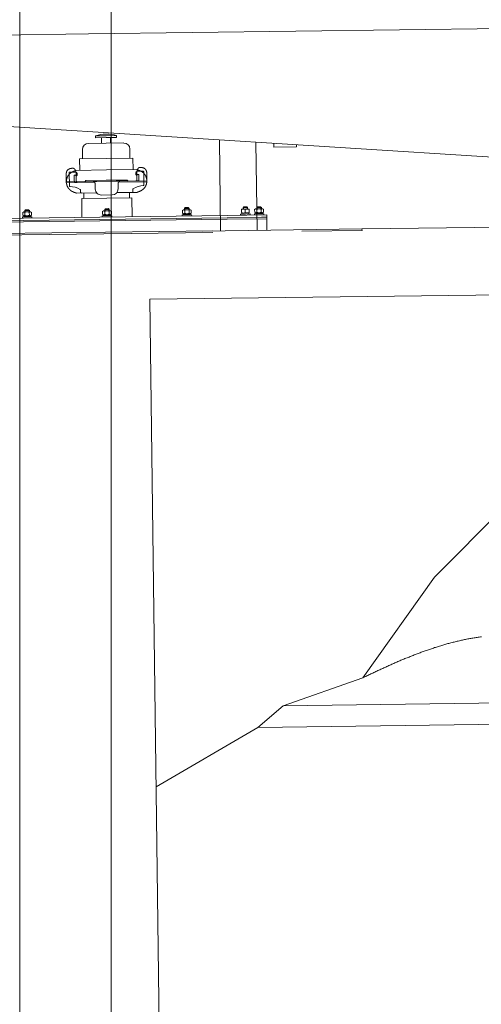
# Model space of a CAD drawing. Header units: metres. Extents: x -52 to 321, y -8 to 26.
# Tile 135 of 256: x 292.456 to 293.062, y 1.163 to 2.456. Entities that reach past the tile are written whole.
import ezdxf

# ---------------------------------------------------------------- set-up
doc = ezdxf.new("R2010")
doc.units = ezdxf.units.M
doc.header["$MEASUREMENT"] = 0
doc.layers.add('10 Stütze', color=7, linetype='Continuous')
doc.layers.add('94 Genehmigungsplanung Bemaßung', color=7, linetype='Continuous')
doc.styles.add('ERSTELLTER_STIL_2', font='arial.ttf')
doc.dimstyles.new('ERSTELLTER_STIL__3', dxfattribs={"dimtxt": 0.25, "dimasz": 0.19, "dimexe": 0.18, "dimexo": 0.1, "dimgap": 0, "dimtad": 1, "dimzin": 0, "dimdsep": 46, "dimtxsty": 'ERSTELLTER_STIL_2', "dimblk": 'ARROWHEAD_6', "dimblk1": 'ARROWHEAD_6', "dimblk2": 'ARROWHEAD_6', "dimcen": 0.09, "dimclrd": 7, "dimclre": 7, "dimclrt": 7, "dimazin": 0, "dimtfac": 1, "dimtdec": 4, "dimtmove": 0, "dimatfit": 3, "dimfxl": 1, "dimtolj": 1, "dimtzin": 0, "dimarcsym": 0})

# ---------------------------------------------------------------- blocks, each defined once
blk = doc.blocks.new('*D56', base_point=(33626.1154, -0.0027))
at = {"layer": '94 Genehmigungsplanung Bemaßung', "color": 7, "linetype": 'Continuous', "lineweight": 13}
for p, q in [((294.5046, 2.8619), (294.5046, 3.0119)), ((294.6046, 2.7619), (294.4046, 2.9619)), ((294.6921, 2.8619), (294.3171, 2.8619)), ((294.5046, -0.0381), (294.5046, 2.8619)), ((294.4046, 0.0619), (294.6046, -0.1381)), ((294.6921, -0.0381), (294.3171, -0.0381)), ((294.5046, -0.1881), (294.5046, -0.0381))]:
    blk.add_line(p, q, dxfattribs=at)
at = {"layer": '94 Genehmigungsplanung Bemaßung', "color": 7, "lineweight": 13, "insert": (294.4546, 1.0783), "char_height": 0.25, "attachment_point": 7, "rotation": 90, "style": 'ERSTELLTER_STIL_2'}
blk.add_mtext('\\A1;{\\pql;\\fArial|b0|i0|c0|p0;\\W1.000000;2,90}', dxfattribs=at)
blk = doc.blocks.new('ARROWHEAD_6')
at = {"color": 0, "linetype": 'Continuous', "lineweight": 0}
for p, q in [((-0.5, -0.5), (0.5, 0.5)), ((0, 0), (-1, 0))]:
    blk.add_line(p, q, dxfattribs=at)
blk = doc.blocks.new('*D57', base_point=(33626.1154, -0.0027))
at = {"layer": '94 Genehmigungsplanung Bemaßung', "color": 7, "linetype": 'Continuous', "lineweight": 13}
for p, q in [((296.5131, 3.0852), (296.5131, 3.2352)), ((296.6131, 2.9852), (296.4131, 3.1852)), ((296.7006, 3.0852), (296.3256, 3.0852)), ((296.5131, -0.0381), (296.5131, 3.0852)), ((296.4131, 0.0619), (296.6131, -0.1381)), ((296.7006, -0.0381), (296.3256, -0.0381)), ((296.5131, -0.1881), (296.5131, -0.0381))]:
    blk.add_line(p, q, dxfattribs=at)
at = {"layer": '94 Genehmigungsplanung Bemaßung', "color": 7, "lineweight": 13, "insert": (296.523, 1.127), "char_height": 0.25, "attachment_point": 7, "rotation": 90, "style": 'ERSTELLTER_STIL_2'}
blk.add_mtext('\\A1;{\\pql;\\fArial|b0|i0|c0|p0;\\W1.000000;3,12\\fArial|b0|i0|c0|p0;\\W1.000000;\\A1{\\H.66x;\\S5^  ;}}', dxfattribs=at)

msp = doc.modelspace()

# ---------------------------------------------------------------- linework, layer by layer
at = {"color": 7, "linetype": 'Continuous', "lineweight": 13}
for p, q in [((292.5464, 2.4373), (293.4989, 2.4495)), ((292.3679, 2.435), (292.5464, 2.4373)), ((293.5044, 2.2485), (292.3448, 2.3218)), ((292.5555, 2.3034), (292.5694, 2.3036)), ((292.5555, 2.3034), (292.5555, 2.301)), ((292.5833, 2.3038), (292.5694, 2.3036)), ((292.5833, 2.3038), (292.5834, 2.3014)), ((292.5927, 2.2941), (292.5464, 2.2935)), ((292.5555, 2.301), (292.5694, 2.3012)), ((292.5635, 2.3011), (292.5635, 2.2937)), ((292.5834, 2.3014), (292.5694, 2.3012)), ((292.5754, 2.3013), (292.5755, 2.2939)), ((292.7183, 2.2982), (292.7198, 2.1788)), ((292.7663, 2.2954), (292.7678, 2.1794)), ((292.7898, 2.2887), (292.7897, 2.2937)), ((292.8197, 2.2891), (292.7898, 2.2887)), ((292.8197, 2.2918), (292.8197, 2.2891)), ((292.5385, 2.2854), (292.5386, 2.2734)), ((292.6008, 2.2862), (292.6009, 2.2742)), ((292.6047, 2.2743), (292.5348, 2.2734)), ((292.5348, 2.2734), (292.535, 2.2582)), ((292.6049, 2.2591), (292.6047, 2.2743)), ((292.5213, 2.2379), (292.5211, 2.2548)), ((292.5221, 2.2559), (292.5296, 2.256)), ((292.5276, 2.2518), (292.5277, 2.2442)), ((292.5297, 2.2518), (292.5276, 2.2518)), ((292.5294, 2.2579), (292.5302, 2.2547)), ((292.5297, 2.251), (292.5297, 2.2518)), ((292.5306, 2.251), (292.5297, 2.251)), ((292.57, 2.2587), (292.5302, 2.2582)), ((292.5304, 2.2442), (292.5302, 2.2547)), ((292.5316, 2.254), (292.5316, 2.252)), ((292.57, 2.2587), (292.6098, 2.2592)), ((292.6085, 2.255), (292.6085, 2.253)), ((292.6095, 2.252), (292.6105, 2.252)), ((292.6106, 2.2589), (292.6098, 2.2557)), ((292.61, 2.2453), (292.6098, 2.2557)), ((292.6104, 2.2528), (292.6125, 2.2528)), ((292.6105, 2.252), (292.6104, 2.2528)), ((292.618, 2.2571), (292.6105, 2.257)), ((292.6125, 2.2528), (292.6126, 2.2453)), ((292.6192, 2.2392), (292.619, 2.2561)), ((292.6231, 2.2444), (292.5173, 2.2431)), ((292.5173, 2.2417), (292.5173, 2.2431)), ((292.5173, 2.2417), (292.5542, 2.2422)), ((292.5287, 2.2432), (292.5304, 2.2432)), ((292.5314, 2.2432), (292.6086, 2.2442)), ((292.5314, 2.2432), (292.5317, 2.2432)), ((292.543, 2.2447), (292.542, 2.2434)), ((292.543, 2.2447), (292.5705, 2.2451)), ((292.5552, 2.2412), (292.5553, 2.2336)), ((292.5973, 2.2454), (292.5698, 2.2451)), ((292.5852, 2.2416), (292.5853, 2.234)), ((292.6231, 2.2431), (292.5862, 2.2426)), ((292.5973, 2.2454), (292.5983, 2.2441)), ((292.609, 2.2442), (292.6086, 2.2442)), ((292.6116, 2.2443), (292.61, 2.2443)), ((292.5571, 2.2286), (292.5306, 2.2283)), ((292.536, 2.2294), (292.536, 2.2323)), ((292.5404, 2.2284), (292.5405, 2.2214)), ((292.5774, 2.2259), (292.5634, 2.2257)), ((292.5836, 2.229), (292.6102, 2.2293)), ((292.6004, 2.2222), (292.6003, 2.2292)), ((292.6047, 2.2302), (292.6046, 2.2332)), ((292.5375, 2.2214), (292.6034, 2.2222)), ((292.5375, 2.2214), (292.5378, 2.1964)), ((292.6004, 2.2222), (292.5405, 2.2214)), ((292.6034, 2.2222), (292.6037, 2.1973)), ((292.3611, 2.1942), (292.7286, 2.1989)), ((292.4601, 2.2029), (292.4613, 2.2036)), ((292.4601, 2.2029), (292.4613, 2.2036)), ((292.4601, 2.1992), (292.4601, 2.2029)), ((292.4601, 2.1992), (292.4601, 2.2029)), ((292.4614, 2.1985), (292.4601, 2.1992)), ((292.4614, 2.1985), (292.4601, 2.1992)), ((292.4613, 2.2036), (292.4658, 2.2037)), ((292.4613, 2.2036), (292.4658, 2.2037)), ((292.4659, 2.1985), (292.4614, 2.1985)), ((292.4615, 2.1971), (292.4615, 2.1985)), ((292.4638, 2.2065), (292.4628, 2.2055)), ((292.4688, 2.2055), (292.4628, 2.2055)), ((292.4628, 2.2055), (292.4628, 2.2037)), ((292.4629, 2.1992), (292.4629, 2.2029)), ((292.4634, 2.2037), (292.4633, 2.206)), ((292.4678, 2.2065), (292.4638, 2.2065)), ((292.4703, 2.2038), (292.4658, 2.2037)), ((292.4703, 2.2038), (292.4658, 2.2037)), ((292.4659, 2.1985), (292.4704, 2.1986)), ((292.4688, 2.2055), (292.4678, 2.2065)), ((292.4683, 2.2037), (292.4683, 2.2061)), ((292.4688, 2.1993), (292.4687, 2.203)), ((292.4688, 2.1993), (292.4687, 2.203)), ((292.4688, 2.2037), (292.4688, 2.2055)), ((292.4716, 2.203), (292.4703, 2.2038)), ((292.4716, 2.203), (292.4703, 2.2038)), ((292.4704, 2.1972), (292.4703, 2.1986)), ((292.4704, 2.1986), (292.4717, 2.1993)), ((292.4717, 2.1993), (292.4716, 2.203)), ((292.4717, 2.1993), (292.4716, 2.203)), ((292.5645, 2.1984), (292.5708, 2.1985)), ((292.5645, 2.1968), (292.5645, 2.1984)), ((292.5649, 2.2042), (292.5662, 2.205)), ((292.565, 2.2005), (292.5649, 2.2042)), ((292.5663, 2.1998), (292.565, 2.2005)), ((292.5662, 2.205), (292.5707, 2.2051)), ((292.5663, 2.1998), (292.5707, 2.1999)), ((292.5707, 2.1999), (292.5663, 2.1998)), ((292.5663, 2.1984), (292.5663, 2.1998)), ((292.5708, 2.1985), (292.5663, 2.1984)), ((292.5686, 2.2078), (292.5677, 2.2068)), ((292.5736, 2.2069), (292.5677, 2.2068)), ((292.5677, 2.2068), (292.5677, 2.205)), ((292.5679, 2.2006), (292.5678, 2.2043)), ((292.5682, 2.205), (292.5682, 2.2074)), ((292.5726, 2.2079), (292.5686, 2.2078)), ((292.5705, 2.1999), (292.57, 2.1985)), ((292.5752, 2.2051), (292.5707, 2.2051)), ((292.5752, 2.1999), (292.5707, 2.1999)), ((292.5707, 2.1999), (292.5752, 2.1999)), ((292.577, 2.1985), (292.5708, 2.1985)), ((292.5708, 2.1985), (292.5752, 2.1985)), ((292.571, 2.1985), (292.5715, 2.1999)), ((292.5736, 2.2069), (292.5726, 2.2079)), ((292.5731, 2.2051), (292.5731, 2.2074)), ((292.5737, 2.2051), (292.5736, 2.2069)), ((292.5736, 2.2006), (292.5736, 2.2044)), ((292.5765, 2.2044), (292.5752, 2.2051)), ((292.5752, 2.1999), (292.5765, 2.2007)), ((292.5752, 2.1985), (292.5752, 2.1999)), ((292.5765, 2.2007), (292.5765, 2.2044)), ((292.577, 2.1969), (292.577, 2.1985)), ((292.6694, 2.1997), (292.6756, 2.1998)), ((292.6694, 2.1981), (292.6694, 2.1997)), ((292.6698, 2.2056), (292.671, 2.2063)), ((292.6698, 2.2056), (292.671, 2.2063)), ((292.6698, 2.2019), (292.6698, 2.2056)), ((292.6698, 2.2019), (292.6698, 2.2056)), ((292.6711, 2.2011), (292.6698, 2.2019)), ((292.671, 2.2063), (292.6755, 2.2064)), ((292.671, 2.2063), (292.6755, 2.2064)), ((292.6712, 2.1998), (292.6711, 2.2011)), ((292.6756, 2.2012), (292.6711, 2.2011)), ((292.6725, 2.2082), (292.6735, 2.2092)), ((292.6725, 2.2064), (292.6725, 2.2082)), ((292.6725, 2.2082), (292.6785, 2.2082)), ((292.6727, 2.2019), (292.6727, 2.2056)), ((292.6727, 2.2019), (292.6727, 2.2056)), ((292.6731, 2.2064), (292.673, 2.2087)), ((292.6735, 2.2092), (292.6775, 2.2092)), ((292.68, 2.2065), (292.6755, 2.2064)), ((292.68, 2.2065), (292.6755, 2.2064)), ((292.6756, 2.2012), (292.6801, 2.2013)), ((292.6818, 2.1999), (292.6756, 2.1998)), ((292.6756, 2.1998), (292.6801, 2.1999)), ((292.6775, 2.2092), (292.6785, 2.2082)), ((292.678, 2.2064), (292.678, 2.2088)), ((292.6785, 2.2082), (292.6785, 2.2064)), ((292.6785, 2.202), (292.6785, 2.2057)), ((292.6813, 2.2057), (292.68, 2.2065)), ((292.6813, 2.2057), (292.68, 2.2065)), ((292.6801, 2.1999), (292.68, 2.2013)), ((292.6801, 2.2013), (292.6813, 2.202)), ((292.6801, 2.2013), (292.6813, 2.202)), ((292.6813, 2.202), (292.6813, 2.2057)), ((292.6813, 2.202), (292.6813, 2.2057)), ((292.6819, 2.1983), (292.6818, 2.1999)), ((292.7286, 2.1989), (292.7805, 2.1996)), ((292.7461, 2.2007), (292.7524, 2.2008)), ((292.7461, 2.1991), (292.7461, 2.2007)), ((292.7473, 2.2068), (292.7478, 2.2073)), ((292.7473, 2.2027), (292.7473, 2.2068)), ((292.7479, 2.2021), (292.7473, 2.2027)), ((292.7478, 2.2073), (292.7523, 2.2074)), ((292.7523, 2.2022), (292.7479, 2.2021)), ((292.7523, 2.2022), (292.7479, 2.2021)), ((292.7479, 2.2007), (292.7479, 2.2021)), ((292.7493, 2.2091), (292.7502, 2.2102)), ((292.7493, 2.2091), (292.7552, 2.2092)), ((292.7493, 2.2073), (292.7493, 2.2091)), ((292.7498, 2.2074), (292.7498, 2.2097)), ((292.7502, 2.2102), (292.7542, 2.2102)), ((292.7568, 2.2074), (292.7523, 2.2074)), ((292.7523, 2.2027), (292.7523, 2.2068)), ((292.7523, 2.2022), (292.7568, 2.2022)), ((292.7523, 2.2022), (292.7568, 2.2022)), ((292.7524, 2.2008), (292.7568, 2.2009)), ((292.7586, 2.2009), (292.7524, 2.2008)), ((292.7542, 2.2102), (292.7552, 2.2092)), ((292.7547, 2.2074), (292.7547, 2.2098)), ((292.7552, 2.2092), (292.7553, 2.2074)), ((292.7573, 2.2069), (292.7568, 2.2074)), ((292.7568, 2.2022), (292.7573, 2.2028)), ((292.7568, 2.2009), (292.7568, 2.2022)), ((292.7573, 2.2028), (292.7573, 2.2069)), ((292.7586, 2.1993), (292.7586, 2.2009)), ((292.7642, 2.2009), (292.7705, 2.201)), ((292.7642, 2.1993), (292.7642, 2.2009)), ((292.7646, 2.2068), (292.7659, 2.2076)), ((292.7647, 2.2031), (292.7646, 2.2068)), ((292.766, 2.2024), (292.7647, 2.2031)), ((292.7659, 2.2076), (292.7704, 2.2076)), ((292.766, 2.201), (292.766, 2.2024)), ((292.766, 2.2024), (292.7705, 2.2024)), ((292.7705, 2.2024), (292.766, 2.2024)), ((292.7705, 2.201), (292.766, 2.201)), ((292.7674, 2.2094), (292.7684, 2.2104)), ((292.7674, 2.2094), (292.7734, 2.2095)), ((292.7674, 2.2076), (292.7674, 2.2094)), ((292.7676, 2.2031), (292.7675, 2.2068)), ((292.7679, 2.2076), (292.7679, 2.2099)), ((292.7684, 2.2104), (292.7723, 2.2104)), ((292.7702, 2.201), (292.7697, 2.2024)), ((292.7749, 2.2077), (292.7704, 2.2076)), ((292.7749, 2.2025), (292.7705, 2.2024)), ((292.7705, 2.2024), (292.7749, 2.2025)), ((292.7767, 2.2011), (292.7705, 2.201)), ((292.7705, 2.201), (292.7749, 2.2011)), ((292.7707, 2.2024), (292.7712, 2.201)), ((292.7723, 2.2104), (292.7734, 2.2095)), ((292.7728, 2.2076), (292.7728, 2.21)), ((292.7733, 2.2032), (292.7733, 2.2069)), ((292.7734, 2.2095), (292.7734, 2.2077)), ((292.7762, 2.207), (292.7749, 2.2077)), ((292.7749, 2.2025), (292.7762, 2.2032)), ((292.7749, 2.2011), (292.7749, 2.2025)), ((292.7762, 2.2032), (292.7762, 2.207)), ((292.7767, 2.1995), (292.7767, 2.2011)), ((292.7805, 2.1996), (292.7807, 2.1796)), ((292.3611, 2.1912), (292.7286, 2.1959)), ((292.7286, 2.1939), (292.3612, 2.1892)), ((292.4597, 2.197), (292.4659, 2.1971)), ((292.4597, 2.1954), (292.4597, 2.197)), ((292.4659, 2.1971), (292.4615, 2.1971)), ((292.4722, 2.1972), (292.4659, 2.1971)), ((292.4722, 2.1956), (292.4722, 2.1972)), ((292.7286, 2.1959), (292.7735, 2.1965)), ((292.7286, 2.1939), (292.7805, 2.1946)), ((292.7735, 2.1965), (292.7805, 2.1966)), ((293.5925, 2.19), (292.9055, 2.1812)), ((292.2815, 2.1732), (292.7098, 2.1787)), ((292.2815, 2.1732), (292.7098, 2.1787)), ((292.6959, 2.1785), (292.9055, 2.1812)), ((292.6959, 2.1785), (292.9055, 2.1812)), ((292.6959, 2.1785), (292.9055, 2.1812)), ((292.8267, 2.1782), (292.9056, 2.1792)), ((292.9056, 2.1792), (292.9055, 2.1812)), ((292.6271, 2.0889), (293.5667, 2.1009)), ((293.0007, 1.7241), (293.3738, 2.0985)), ((292.6271, 2.0889), (292.6442, 0.7567)), ((293.0007, 1.7241), (292.9067, 1.5918)), ((292.9067, 1.5918), (292.8021, 1.5551)), ((292.8021, 1.5551), (293.5736, 1.565)), ((292.8021, 1.5551), (292.7687, 1.5267)), ((292.7687, 1.5267), (292.6353, 1.4486)), ((292.7687, 1.5267), (293.574, 1.5371))]:
    msp.add_line(p, q, dxfattribs=at)
at = {"color": 7, "linetype": 'Continuous', "lineweight": 13, "flags": 128}
for points in [[(292.5294, 2.2579), (292.5293, 2.258), (292.5293, 2.2581), (292.5292, 2.2582), (292.5292, 2.2583), (292.5292, 2.2583), (292.5291, 2.2584), (292.5291, 2.2585), (292.529, 2.2586), (292.529, 2.2587), (292.529, 2.2588), (292.5289, 2.2589), (292.5289, 2.259), (292.5288, 2.2591), (292.5288, 2.2591), (292.5287, 2.2592), (292.5287, 2.2593), (292.5286, 2.2594), (292.5286, 2.2595), (292.5285, 2.2595), (292.5285, 2.2596), (292.5284, 2.2597), (292.5284, 2.2598), (292.5283, 2.2598), (292.5282, 2.2599), (292.5282, 2.26), (292.5281, 2.26), (292.5281, 2.2601), (292.528, 2.2602), (292.5279, 2.2602), (292.5279, 2.2603), (292.5278, 2.2603), (292.5277, 2.2604), (292.5277, 2.2604), (292.5276, 2.2605), (292.5275, 2.2605), (292.5275, 2.2606), (292.5274, 2.2606), (292.5273, 2.2606), (292.5272, 2.2607), (292.5271, 2.2607), (292.5271, 2.2608), (292.527, 2.2608), (292.5269, 2.2608), (292.5268, 2.2608), (292.5267, 2.2609), (292.5266, 2.2609), (292.5266, 2.2609), (292.5265, 2.2609), (292.5264, 2.2609), (292.5263, 2.261), (292.5262, 2.261), (292.5261, 2.261), (292.526, 2.261), (292.5259, 2.261), (292.5258, 2.261), (292.5257, 2.261), (292.5256, 2.261), (292.5255, 2.261), (292.5254, 2.261), (292.5253, 2.261), (292.5252, 2.261), (292.5251, 2.261), (292.525, 2.261), (292.5249, 2.261), (292.5248, 2.261), (292.5247, 2.261), (292.5246, 2.2609), (292.5245, 2.2609), (292.5244, 2.2609), (292.5243, 2.2609), (292.5242, 2.2609), (292.5241, 2.2609), (292.5239, 2.2608), (292.5238, 2.2608), (292.5237, 2.2608), (292.5236, 2.2608), (292.5235, 2.2608), (292.5234, 2.2607), (292.5233, 2.2607), (292.5232, 2.2607), (292.5231, 2.2607), (292.523, 2.2606), (292.5229, 2.2606), (292.5228, 2.2606), (292.5227, 2.2606), (292.5226, 2.2605), (292.5225, 2.2605), (292.5224, 2.2605), (292.5223, 2.2604), (292.5222, 2.2604), (292.5221, 2.2604), (292.522, 2.2603), (292.5219, 2.2603), (292.5218, 2.2603), (292.5217, 2.2602), (292.5216, 2.2602), (292.5215, 2.2602), (292.5214, 2.2601), (292.5213, 2.2601), (292.5212, 2.26), (292.5211, 2.26), (292.521, 2.26), (292.5209, 2.2599), (292.5208, 2.2599), (292.5207, 2.2598), (292.5207, 2.2598), (292.5206, 2.2598), (292.5205, 2.2597), (292.5204, 2.2597), (292.5203, 2.2596), (292.5202, 2.2596), (292.5201, 2.2595), (292.5201, 2.2595), (292.52, 2.2594), (292.5199, 2.2594), (292.5198, 2.2593), (292.5197, 2.2592), (292.5197, 2.2592), (292.5196, 2.2591), (292.5195, 2.2591), (292.5194, 2.259), (292.5194, 2.2589), (292.5193, 2.2589), (292.5192, 2.2588), (292.5191, 2.2588), (292.5191, 2.2587), (292.519, 2.2586), (292.5189, 2.2586), (292.5189, 2.2585), (292.5188, 2.2584), (292.5188, 2.2583), (292.5187, 2.2583), (292.5186, 2.2582), (292.5186, 2.2581), (292.5185, 2.258), (292.5185, 2.258), (292.5184, 2.2579), (292.5184, 2.2578), (292.5183, 2.2577), (292.5183, 2.2576), (292.5182, 2.2576), (292.5182, 2.2575), (292.5181, 2.2574), (292.5181, 2.2573), (292.518, 2.2572), (292.518, 2.2571), (292.518, 2.257), (292.5179, 2.2569), (292.5179, 2.2569), (292.5178, 2.2568), (292.5178, 2.2567), (292.5178, 2.2566), (292.5177, 2.2565), (292.5177, 2.2564), (292.5177, 2.2563), (292.5177, 2.2562), (292.5176, 2.2561), (292.5176, 2.256), (292.5176, 2.2559), (292.5175, 2.2558), (292.5175, 2.2557), (292.5175, 2.2556), (292.5175, 2.2555), (292.5175, 2.2554), (292.5174, 2.2553), (292.5174, 2.2552), (292.5174, 2.2551), (292.5174, 2.255), (292.5174, 2.2549), (292.5173, 2.2548), (292.5173, 2.2547), (292.5173, 2.2546), (292.5173, 2.2545), (292.5173, 2.2544), (292.5173, 2.2543), (292.5172, 2.2542), (292.5172, 2.2541), (292.5172, 2.254), (292.5172, 2.2539), (292.5172, 2.2538), (292.5172, 2.2537), (292.5172, 2.2536), (292.5172, 2.2535), (292.5172, 2.2534), (292.5172, 2.2533), (292.5172, 2.2532), (292.5172, 2.2531), (292.5171, 2.253), (292.5171, 2.2529), (292.5171, 2.2528), (292.5171, 2.2527), (292.5171, 2.2526), (292.5171, 2.2525), (292.5171, 2.2524), (292.5171, 2.2523), (292.5171, 2.2522), (292.5171, 2.2521), (292.5171, 2.252), (292.5171, 2.2519), (292.5171, 2.2518), (292.5171, 2.2517), (292.5171, 2.2516), (292.5171, 2.2515), (292.5171, 2.2514), (292.5171, 2.2513), (292.5171, 2.2512), (292.5171, 2.2511), (292.5171, 2.251), (292.5171, 2.2509), (292.5171, 2.2508), (292.5171, 2.2507), (292.5171, 2.2506), (292.5171, 2.2505), (292.5171, 2.2504), (292.5171, 2.2503), (292.5171, 2.2502), (292.5171, 2.2501), (292.5171, 2.25), (292.5171, 2.2499), (292.5171, 2.2498), (292.5172, 2.2497), (292.5172, 2.2496), (292.5172, 2.2495), (292.5172, 2.2494), (292.5172, 2.2493), (292.5172, 2.2492), (292.5172, 2.2491), (292.5172, 2.249), (292.5172, 2.2489), (292.5172, 2.2488), (292.5172, 2.2487), (292.5172, 2.2487), (292.5172, 2.2486), (292.5172, 2.2485), (292.5172, 2.2484), (292.5172, 2.2483), (292.5172, 2.2482), (292.5172, 2.2481), (292.5172, 2.248), (292.5172, 2.2479), (292.5172, 2.2478), (292.5172, 2.2477), (292.5172, 2.2476), (292.5172, 2.2475), (292.5172, 2.2474), (292.5172, 2.2473), (292.5172, 2.2472), (292.5172, 2.2471), (292.5172, 2.247), (292.5172, 2.2469), (292.5172, 2.2468), (292.5172, 2.2467), (292.5172, 2.2466), (292.5172, 2.2465), (292.5172, 2.2464), (292.5172, 2.2463), (292.5172, 2.2462), (292.5172, 2.2461), (292.5172, 2.246), (292.5172, 2.2459), (292.5172, 2.2458), (292.5172, 2.2457), (292.5172, 2.2456), (292.5172, 2.2455), (292.5172, 2.2454), (292.5173, 2.2453), (292.5173, 2.2452), (292.5173, 2.2451), (292.5173, 2.245), (292.5173, 2.2449), (292.5173, 2.2448), (292.5173, 2.2447), (292.5173, 2.2446), (292.5173, 2.2445), (292.5173, 2.2444), (292.5173, 2.2443), (292.5173, 2.2442), (292.5173, 2.2441), (292.5173, 2.244), (292.5173, 2.2439), (292.5173, 2.2438), (292.5173, 2.2437), (292.5173, 2.2436), (292.5173, 2.2435), (292.5173, 2.2434), (292.5173, 2.2433), (292.5173, 2.2432), (292.5174, 2.2431)], [(292.5174, 2.2431), (292.5174, 2.2432), (292.5174, 2.2433), (292.5174, 2.2434), (292.5174, 2.2435), (292.5174, 2.2436), (292.5174, 2.2437), (292.5174, 2.2438), (292.5174, 2.244), (292.5174, 2.2441), (292.5174, 2.2442), (292.5174, 2.2443), (292.5174, 2.2444), (292.5175, 2.2445), (292.5175, 2.2446), (292.5175, 2.2447), (292.5175, 2.2449), (292.5175, 2.245), (292.5175, 2.2451), (292.5175, 2.2452), (292.5175, 2.2453), (292.5176, 2.2454), (292.5176, 2.2455), (292.5176, 2.2456), (292.5176, 2.2457), (292.5176, 2.2458), (292.5176, 2.246), (292.5177, 2.2461), (292.5177, 2.2462), (292.5177, 2.2463), (292.5177, 2.2464), (292.5177, 2.2465), (292.5178, 2.2466), (292.5178, 2.2467), (292.5178, 2.2468), (292.5178, 2.2469), (292.5179, 2.247), (292.5179, 2.2471), (292.5179, 2.2473), (292.5179, 2.2474), (292.518, 2.2475), (292.518, 2.2476), (292.518, 2.2477), (292.5181, 2.2478), (292.5181, 2.2479), (292.5181, 2.248), (292.5182, 2.2481), (292.5182, 2.2482), (292.5182, 2.2483), (292.5183, 2.2484), (292.5183, 2.2485), (292.5183, 2.2486), (292.5184, 2.2487), (292.5184, 2.2488), (292.5185, 2.2489), (292.5185, 2.249), (292.5186, 2.2491), (292.5186, 2.2492), (292.5186, 2.2493), (292.5187, 2.2494), (292.5187, 2.2495), (292.5188, 2.2496), (292.5188, 2.2497), (292.5189, 2.2498), (292.5189, 2.2499), (292.519, 2.25), (292.519, 2.2501), (292.5191, 2.2502), (292.5191, 2.2503), (292.5192, 2.2504), (292.5193, 2.2505), (292.5193, 2.2506), (292.5194, 2.2507), (292.5194, 2.2508), (292.5195, 2.2509), (292.5195, 2.251), (292.5196, 2.2511), (292.5197, 2.2512), (292.5197, 2.2513), (292.5198, 2.2514), (292.5199, 2.2515), (292.5199, 2.2516), (292.52, 2.2517), (292.5201, 2.2518), (292.5201, 2.2519), (292.5202, 2.2519), (292.5203, 2.252), (292.5203, 2.2521), (292.5204, 2.2522), (292.5205, 2.2523), (292.5205, 2.2524), (292.5206, 2.2525), (292.5207, 2.2526), (292.5208, 2.2526), (292.5208, 2.2527), (292.5209, 2.2528), (292.521, 2.2529), (292.5211, 2.253), (292.5211, 2.2531), (292.5212, 2.2531), (292.5213, 2.2532), (292.5214, 2.2533), (292.5214, 2.2534), (292.5215, 2.2535), (292.5216, 2.2536), (292.5217, 2.2536), (292.5218, 2.2537), (292.5219, 2.2538), (292.5219, 2.2539), (292.522, 2.2539), (292.5221, 2.254), (292.5222, 2.2541), (292.5223, 2.2542), (292.5224, 2.2542), (292.5224, 2.2543), (292.5225, 2.2544), (292.5226, 2.2544), (292.5227, 2.2545), (292.5228, 2.2546), (292.5229, 2.2547), (292.523, 2.2547), (292.5231, 2.2548), (292.5232, 2.2549), (292.5232, 2.2549), (292.5233, 2.255), (292.5234, 2.255), (292.5235, 2.2551), (292.5236, 2.2552), (292.5237, 2.2552), (292.5238, 2.2553), (292.5239, 2.2554), (292.524, 2.2554), (292.5241, 2.2555), (292.5242, 2.2555), (292.5243, 2.2556), (292.5244, 2.2556), (292.5245, 2.2557), (292.5246, 2.2558), (292.5246, 2.2558), (292.5247, 2.2559), (292.5248, 2.2559), (292.5249, 2.256), (292.525, 2.256), (292.5251, 2.2561), (292.5252, 2.2561), (292.5253, 2.2562), (292.5254, 2.2562), (292.5255, 2.2563), (292.5256, 2.2563), (292.5257, 2.2564), (292.5258, 2.2564), (292.5259, 2.2565), (292.526, 2.2565), (292.5261, 2.2566), (292.5262, 2.2566), (292.5263, 2.2567), (292.5264, 2.2567), (292.5265, 2.2567), (292.5266, 2.2568), (292.5267, 2.2568), (292.5268, 2.2569), (292.5269, 2.2569), (292.527, 2.257), (292.5272, 2.257), (292.5273, 2.2571), (292.5274, 2.2571), (292.5275, 2.2571), (292.5276, 2.2572), (292.5277, 2.2572), (292.5278, 2.2573), (292.5279, 2.2573), (292.528, 2.2573), (292.5281, 2.2574), (292.5282, 2.2574), (292.5283, 2.2575), (292.5284, 2.2575), (292.5285, 2.2575), (292.5286, 2.2576), (292.5287, 2.2576), (292.5288, 2.2577), (292.5289, 2.2577), (292.529, 2.2577), (292.5291, 2.2578), (292.5292, 2.2578), (292.5293, 2.2579), (292.5295, 2.2579), (292.5296, 2.2579), (292.5297, 2.258), (292.5298, 2.258), (292.5299, 2.258), (292.53, 2.2581), (292.5301, 2.2581), (292.5302, 2.2582)], [(292.623, 2.2444), (292.623, 2.2445), (292.623, 2.2446), (292.623, 2.2448), (292.623, 2.2449), (292.623, 2.245), (292.623, 2.2451), (292.6229, 2.2452), (292.6229, 2.2453), (292.6229, 2.2454), (292.6229, 2.2455), (292.6229, 2.2457), (292.6229, 2.2458), (292.6229, 2.2459), (292.6229, 2.246), (292.6228, 2.2461), (292.6228, 2.2462), (292.6228, 2.2463), (292.6228, 2.2464), (292.6228, 2.2465), (292.6228, 2.2466), (292.6227, 2.2468), (292.6227, 2.2469), (292.6227, 2.247), (292.6227, 2.2471), (292.6227, 2.2472), (292.6226, 2.2473), (292.6226, 2.2474), (292.6226, 2.2475), (292.6226, 2.2476), (292.6226, 2.2477), (292.6225, 2.2478), (292.6225, 2.248), (292.6225, 2.2481), (292.6224, 2.2482), (292.6224, 2.2483), (292.6224, 2.2484), (292.6224, 2.2485), (292.6223, 2.2486), (292.6223, 2.2487), (292.6223, 2.2488), (292.6222, 2.2489), (292.6222, 2.249), (292.6222, 2.2491), (292.6221, 2.2492), (292.6221, 2.2493), (292.6221, 2.2494), (292.622, 2.2495), (292.622, 2.2496), (292.622, 2.2497), (292.6219, 2.2499), (292.6219, 2.25), (292.6218, 2.2501), (292.6218, 2.2502), (292.6217, 2.2503), (292.6217, 2.2504), (292.6217, 2.2505), (292.6216, 2.2506), (292.6216, 2.2507), (292.6215, 2.2508), (292.6215, 2.2509), (292.6214, 2.251), (292.6214, 2.2511), (292.6213, 2.2512), (292.6213, 2.2513), (292.6212, 2.2514), (292.6211, 2.2515), (292.6211, 2.2516), (292.621, 2.2516), (292.621, 2.2517), (292.6209, 2.2518), (292.6209, 2.2519), (292.6208, 2.252), (292.6207, 2.2521), (292.6207, 2.2522), (292.6206, 2.2523), (292.6206, 2.2524), (292.6205, 2.2525), (292.6204, 2.2526), (292.6204, 2.2527), (292.6203, 2.2528), (292.6202, 2.2529), (292.6202, 2.253), (292.6201, 2.253), (292.62, 2.2531), (292.6199, 2.2532), (292.6199, 2.2533), (292.6198, 2.2534), (292.6197, 2.2535), (292.6197, 2.2536), (292.6196, 2.2537), (292.6195, 2.2537), (292.6194, 2.2538), (292.6194, 2.2539), (292.6193, 2.254), (292.6192, 2.2541), (292.6191, 2.2542), (292.6191, 2.2542), (292.619, 2.2543), (292.6189, 2.2544), (292.6188, 2.2545), (292.6187, 2.2546), (292.6187, 2.2546), (292.6186, 2.2547), (292.6185, 2.2548), (292.6184, 2.2549), (292.6183, 2.2549), (292.6182, 2.255), (292.6181, 2.2551), (292.6181, 2.2552), (292.618, 2.2552), (292.6179, 2.2553), (292.6178, 2.2554), (292.6177, 2.2555), (292.6176, 2.2555), (292.6175, 2.2556), (292.6175, 2.2557), (292.6174, 2.2557), (292.6173, 2.2558), (292.6172, 2.2559), (292.6171, 2.2559), (292.617, 2.256), (292.6169, 2.2561), (292.6168, 2.2561), (292.6167, 2.2562), (292.6166, 2.2562), (292.6165, 2.2563), (292.6164, 2.2564), (292.6164, 2.2564), (292.6163, 2.2565), (292.6162, 2.2565), (292.6161, 2.2566), (292.616, 2.2566), (292.6159, 2.2567), (292.6158, 2.2568), (292.6157, 2.2568), (292.6156, 2.2569), (292.6155, 2.2569), (292.6154, 2.257), (292.6153, 2.257), (292.6152, 2.2571), (292.6151, 2.2571), (292.615, 2.2572), (292.6149, 2.2572), (292.6148, 2.2573), (292.6147, 2.2573), (292.6146, 2.2574), (292.6145, 2.2574), (292.6144, 2.2575), (292.6143, 2.2575), (292.6142, 2.2576), (292.6141, 2.2576), (292.614, 2.2576), (292.6139, 2.2577), (292.6138, 2.2577), (292.6137, 2.2578), (292.6136, 2.2578), (292.6135, 2.2579), (292.6134, 2.2579), (292.6133, 2.2579), (292.6132, 2.258), (292.6131, 2.258), (292.613, 2.2581), (292.6129, 2.2581), (292.6128, 2.2581), (292.6126, 2.2582), (292.6125, 2.2582), (292.6124, 2.2583), (292.6123, 2.2583), (292.6122, 2.2583), (292.6121, 2.2584), (292.612, 2.2584), (292.6119, 2.2585), (292.6118, 2.2585), (292.6117, 2.2585), (292.6116, 2.2586), (292.6115, 2.2586), (292.6114, 2.2586), (292.6113, 2.2587), (292.6112, 2.2587), (292.6111, 2.2588), (292.611, 2.2588), (292.6109, 2.2588), (292.6107, 2.2589), (292.6106, 2.2589), (292.6105, 2.2589), (292.6104, 2.259), (292.6103, 2.259), (292.6102, 2.259), (292.6101, 2.2591), (292.61, 2.2591), (292.6099, 2.2591), (292.6098, 2.2592)], [(292.6106, 2.2589), (292.6107, 2.259), (292.6107, 2.2592), (292.6108, 2.2593), (292.6108, 2.2595), (292.6109, 2.2596), (292.6109, 2.2597), (292.611, 2.2599), (292.6111, 2.26), (292.6111, 2.2601), (292.6112, 2.2602), (292.6113, 2.2604), (292.6113, 2.2605), (292.6114, 2.2606), (292.6115, 2.2607), (292.6115, 2.2608), (292.6116, 2.2609), (292.6117, 2.261), (292.6118, 2.2611), (292.6119, 2.2612), (292.612, 2.2613), (292.6121, 2.2614), (292.6122, 2.2614), (292.6122, 2.2615), (292.6123, 2.2616), (292.6124, 2.2617), (292.6126, 2.2617), (292.6127, 2.2618), (292.6128, 2.2618), (292.6129, 2.2619), (292.613, 2.2619), (292.6131, 2.262), (292.6133, 2.262), (292.6134, 2.262), (292.6135, 2.2621), (292.6136, 2.2621), (292.6138, 2.2621), (292.6139, 2.2621), (292.6141, 2.2621), (292.6142, 2.2621), (292.6143, 2.2621), (292.6145, 2.2621), (292.6146, 2.2621), (292.6148, 2.2621), (292.6149, 2.2621), (292.6151, 2.2621), (292.6152, 2.2621), (292.6154, 2.2621), (292.6155, 2.2621), (292.6157, 2.2621), (292.6158, 2.262), (292.616, 2.262), (292.6161, 2.262), (292.6163, 2.262), (292.6164, 2.2619), (292.6166, 2.2619), (292.6167, 2.2619), (292.6169, 2.2618), (292.617, 2.2618), (292.6172, 2.2618), (292.6173, 2.2617), (292.6175, 2.2617), (292.6176, 2.2617), (292.6178, 2.2616), (292.6179, 2.2616), (292.6181, 2.2615), (292.6182, 2.2615), (292.6183, 2.2614), (292.6185, 2.2614), (292.6186, 2.2613), (292.6188, 2.2613), (292.6189, 2.2612), (292.619, 2.2612), (292.6192, 2.2611), (292.6193, 2.2611), (292.6194, 2.261), (292.6195, 2.2609), (292.6197, 2.2609), (292.6198, 2.2608), (292.6199, 2.2607), (292.62, 2.2607), (292.6201, 2.2606), (292.6203, 2.2605), (292.6204, 2.2604), (292.6205, 2.2603), (292.6206, 2.2603), (292.6207, 2.2602), (292.6208, 2.2601), (292.6209, 2.26), (292.621, 2.2599), (292.6211, 2.2598), (292.6212, 2.2597), (292.6213, 2.2596), (292.6214, 2.2595), (292.6214, 2.2594), (292.6215, 2.2593), (292.6216, 2.2592), (292.6217, 2.259), (292.6217, 2.2589), (292.6218, 2.2588), (292.6219, 2.2587), (292.6219, 2.2586), (292.622, 2.2584), (292.6221, 2.2583), (292.6221, 2.2582), (292.6222, 2.2581), (292.6222, 2.2579), (292.6223, 2.2578), (292.6223, 2.2577), (292.6224, 2.2575), (292.6224, 2.2574), (292.6225, 2.2572), (292.6225, 2.2571), (292.6225, 2.257), (292.6226, 2.2568), (292.6226, 2.2567), (292.6226, 2.2565), (292.6227, 2.2564), (292.6227, 2.2562), (292.6227, 2.2561), (292.6228, 2.256), (292.6228, 2.2558), (292.6228, 2.2557), (292.6228, 2.2555), (292.6229, 2.2554), (292.6229, 2.2552), (292.6229, 2.2551), (292.6229, 2.2549), (292.6229, 2.2548), (292.6229, 2.2546), (292.6229, 2.2545), (292.623, 2.2544), (292.623, 2.2542), (292.623, 2.2541), (292.623, 2.2539), (292.623, 2.2538), (292.623, 2.2536), (292.623, 2.2535), (292.623, 2.2534), (292.623, 2.2532), (292.623, 2.2531), (292.623, 2.2529), (292.623, 2.2528), (292.623, 2.2526), (292.623, 2.2525), (292.623, 2.2524), (292.623, 2.2522), (292.623, 2.2521), (292.623, 2.2519), (292.623, 2.2518), (292.623, 2.2517), (292.623, 2.2515), (292.623, 2.2514), (292.623, 2.2512), (292.623, 2.2511), (292.623, 2.251), (292.623, 2.2508), (292.623, 2.2507), (292.623, 2.2505), (292.623, 2.2504), (292.623, 2.2503), (292.623, 2.2501), (292.623, 2.25), (292.623, 2.2498), (292.623, 2.2497), (292.623, 2.2496), (292.623, 2.2494), (292.623, 2.2493), (292.623, 2.2491), (292.623, 2.249), (292.623, 2.2488), (292.623, 2.2487), (292.623, 2.2486), (292.623, 2.2484), (292.623, 2.2483), (292.623, 2.2481), (292.623, 2.248), (292.623, 2.2478), (292.623, 2.2477), (292.623, 2.2476), (292.6231, 2.2474), (292.6231, 2.2473), (292.6231, 2.2471), (292.6231, 2.247), (292.6231, 2.2468), (292.6231, 2.2467), (292.6231, 2.2466), (292.6231, 2.2464), (292.6231, 2.2463), (292.6231, 2.2461), (292.6231, 2.246), (292.623, 2.2458), (292.623, 2.2457), (292.623, 2.2455), (292.623, 2.2454), (292.623, 2.2453), (292.623, 2.2451), (292.623, 2.245), (292.623, 2.2448), (292.623, 2.2447), (292.623, 2.2445), (292.623, 2.2444), (292.623, 2.2443), (292.623, 2.2441), (292.623, 2.244), (292.623, 2.2438), (292.623, 2.2437), (292.623, 2.2435), (292.6229, 2.2434), (292.6229, 2.2433), (292.6229, 2.2431), (292.6229, 2.243), (292.6229, 2.2428), (292.6229, 2.2427), (292.6229, 2.2426), (292.6228, 2.2424), (292.6228, 2.2423), (292.6228, 2.2421), (292.6228, 2.242), (292.6228, 2.2418), (292.6227, 2.2417), (292.6227, 2.2416), (292.6227, 2.2414), (292.6227, 2.2413), (292.6226, 2.2412), (292.6226, 2.241), (292.6226, 2.2409), (292.6226, 2.2407), (292.6225, 2.2406), (292.6225, 2.2405), (292.6225, 2.2403), (292.6224, 2.2402), (292.6224, 2.2401), (292.6224, 2.2399), (292.6223, 2.2398), (292.6223, 2.2397), (292.6222, 2.2395), (292.6222, 2.2394), (292.6222, 2.2393), (292.6221, 2.2391), (292.6221, 2.239), (292.622, 2.2389), (292.622, 2.2387), (292.6219, 2.2386), (292.6219, 2.2385), (292.6218, 2.2383), (292.6218, 2.2382), (292.6217, 2.2381), (292.6216, 2.2379), (292.6216, 2.2378), (292.6215, 2.2377), (292.6214, 2.2376), (292.6214, 2.2374), (292.6213, 2.2373), (292.6212, 2.2372), (292.6212, 2.2371), (292.6211, 2.2369), (292.621, 2.2368), (292.621, 2.2367), (292.6209, 2.2366), (292.6208, 2.2365), (292.6207, 2.2363), (292.6207, 2.2362), (292.6206, 2.2361), (292.6205, 2.236), (292.6204, 2.2359), (292.6203, 2.2357), (292.6202, 2.2356), (292.6202, 2.2355), (292.6201, 2.2354), (292.62, 2.2353), (292.6199, 2.2352), (292.6198, 2.2351), (292.6197, 2.235), (292.6196, 2.2348), (292.6195, 2.2347), (292.6194, 2.2346), (292.6193, 2.2345), (292.6192, 2.2344), (292.6191, 2.2343), (292.619, 2.2342), (292.6189, 2.2341), (292.6188, 2.234), (292.6187, 2.2339), (292.6186, 2.2338), (292.6185, 2.2337), (292.6184, 2.2336), (292.6183, 2.2335), (292.6182, 2.2334), (292.6181, 2.2333), (292.618, 2.2332), (292.6179, 2.2331), (292.6178, 2.2331), (292.6177, 2.233), (292.6175, 2.2329), (292.6174, 2.2328), (292.6173, 2.2327), (292.6172, 2.2326), (292.6171, 2.2325), (292.617, 2.2325), (292.6169, 2.2324), (292.6167, 2.2323), (292.6166, 2.2322), (292.6165, 2.2321), (292.6164, 2.2321), (292.6163, 2.232), (292.6161, 2.2319), (292.616, 2.2319), (292.6159, 2.2318), (292.6158, 2.2317), (292.6157, 2.2316), (292.6155, 2.2316), (292.6154, 2.2315), (292.6153, 2.2314), (292.6152, 2.2314), (292.615, 2.2313), (292.6149, 2.2312), (292.6148, 2.2312), (292.6147, 2.2311), (292.6145, 2.2311), (292.6144, 2.231), (292.6143, 2.2309), (292.6141, 2.2309), (292.614, 2.2308), (292.6139, 2.2308), (292.6138, 2.2307), (292.6136, 2.2306), (292.6135, 2.2306), (292.6134, 2.2305), (292.6132, 2.2305), (292.6131, 2.2304), (292.613, 2.2304), (292.6128, 2.2303), (292.6127, 2.2303), (292.6126, 2.2302), (292.6124, 2.2302), (292.6123, 2.2301), (292.6122, 2.2301), (292.612, 2.23), (292.6119, 2.23), (292.6118, 2.2299), (292.6116, 2.2299), (292.6115, 2.2298), (292.6114, 2.2298), (292.6112, 2.2297), (292.6111, 2.2297), (292.611, 2.2296), (292.6108, 2.2296), (292.6107, 2.2295), (292.6106, 2.2295), (292.6104, 2.2294), (292.6103, 2.2294), (292.6102, 2.2293)], [(292.5175, 2.2417), (292.5175, 2.2416), (292.5175, 2.2415), (292.5175, 2.2414), (292.5175, 2.2413), (292.5175, 2.2412), (292.5176, 2.2411), (292.5176, 2.241), (292.5176, 2.2409), (292.5176, 2.2408), (292.5176, 2.2407), (292.5176, 2.2406), (292.5177, 2.2405), (292.5177, 2.2404), (292.5177, 2.2403), (292.5177, 2.2402), (292.5177, 2.2401), (292.5178, 2.24), (292.5178, 2.2399), (292.5178, 2.2398), (292.5178, 2.2397), (292.5178, 2.2396), (292.5179, 2.2395), (292.5179, 2.2394), (292.5179, 2.2393), (292.5179, 2.2392), (292.518, 2.2391), (292.518, 2.239), (292.518, 2.2389), (292.5181, 2.2388), (292.5181, 2.2387), (292.5181, 2.2386), (292.5181, 2.2385), (292.5182, 2.2384), (292.5182, 2.2383), (292.5182, 2.2382), (292.5183, 2.2381), (292.5183, 2.238), (292.5183, 2.2379), (292.5184, 2.2378), (292.5184, 2.2377), (292.5185, 2.2376), (292.5185, 2.2375), (292.5185, 2.2374), (292.5186, 2.2373), (292.5186, 2.2372), (292.5187, 2.2371), (292.5187, 2.237), (292.5187, 2.2369), (292.5188, 2.2368), (292.5188, 2.2367), (292.5189, 2.2367), (292.5189, 2.2366), (292.519, 2.2365), (292.519, 2.2364), (292.5191, 2.2363), (292.5191, 2.2362), (292.5192, 2.2361), (292.5192, 2.236), (292.5193, 2.2359), (292.5193, 2.2358), (292.5194, 2.2357), (292.5194, 2.2356), (292.5195, 2.2356), (292.5196, 2.2355), (292.5196, 2.2354), (292.5197, 2.2353), (292.5197, 2.2352), (292.5198, 2.2351), (292.5198, 2.235), (292.5199, 2.2349), (292.52, 2.2349), (292.52, 2.2348), (292.5201, 2.2347), (292.5202, 2.2346), (292.5202, 2.2345), (292.5203, 2.2344), (292.5203, 2.2343), (292.5204, 2.2343), (292.5205, 2.2342), (292.5205, 2.2341), (292.5206, 2.234), (292.5207, 2.2339), (292.5208, 2.2339), (292.5208, 2.2338), (292.5209, 2.2337), (292.521, 2.2336), (292.521, 2.2335), (292.5211, 2.2335), (292.5212, 2.2334), (292.5213, 2.2333), (292.5213, 2.2332), (292.5214, 2.2332), (292.5215, 2.2331), (292.5215, 2.233), (292.5216, 2.2329), (292.5217, 2.2329), (292.5218, 2.2328), (292.5219, 2.2327), (292.5219, 2.2326), (292.522, 2.2326), (292.5221, 2.2325), (292.5222, 2.2324), (292.5222, 2.2324), (292.5223, 2.2323), (292.5224, 2.2322), (292.5225, 2.2321), (292.5226, 2.2321), (292.5227, 2.232), (292.5227, 2.232), (292.5228, 2.2319), (292.5229, 2.2318), (292.523, 2.2318), (292.5231, 2.2317), (292.5232, 2.2316), (292.5232, 2.2316), (292.5233, 2.2315), (292.5234, 2.2315), (292.5235, 2.2314), (292.5236, 2.2313), (292.5237, 2.2313), (292.5238, 2.2312), (292.5238, 2.2312), (292.5239, 2.2311), (292.524, 2.2311), (292.5241, 2.231), (292.5242, 2.2309), (292.5243, 2.2309), (292.5244, 2.2308), (292.5245, 2.2308), (292.5246, 2.2307), (292.5247, 2.2307), (292.5247, 2.2306), (292.5248, 2.2306), (292.5249, 2.2305), (292.525, 2.2305), (292.5251, 2.2304), (292.5252, 2.2304), (292.5253, 2.2303), (292.5254, 2.2303), (292.5255, 2.2302), (292.5256, 2.2302), (292.5257, 2.2302), (292.5258, 2.2301), (292.5259, 2.2301), (292.526, 2.23), (292.526, 2.23), (292.5261, 2.2299), (292.5262, 2.2299), (292.5263, 2.2299), (292.5264, 2.2298), (292.5265, 2.2298), (292.5266, 2.2297), (292.5267, 2.2297), (292.5268, 2.2296), (292.5269, 2.2296), (292.527, 2.2296), (292.5271, 2.2295), (292.5272, 2.2295), (292.5273, 2.2295), (292.5274, 2.2294), (292.5275, 2.2294), (292.5276, 2.2293), (292.5277, 2.2293), (292.5278, 2.2293), (292.5279, 2.2292), (292.528, 2.2292), (292.5281, 2.2292), (292.5282, 2.2291), (292.5283, 2.2291), (292.5284, 2.229), (292.5285, 2.229), (292.5286, 2.229), (292.5287, 2.2289), (292.5288, 2.2289), (292.5289, 2.2289), (292.529, 2.2288), (292.5291, 2.2288), (292.5292, 2.2288), (292.5293, 2.2287), (292.5294, 2.2287), (292.5295, 2.2287), (292.5296, 2.2286), (292.5297, 2.2286), (292.5298, 2.2286), (292.5299, 2.2285), (292.53, 2.2285), (292.5301, 2.2285), (292.5302, 2.2284), (292.5303, 2.2284), (292.5304, 2.2284), (292.5305, 2.2283), (292.5306, 2.2283)], [(293.0624, 1.6457), (293.061, 1.6455), (293.0596, 1.6453), (293.0582, 1.6451), (293.0568, 1.6449), (293.0555, 1.6447), (293.0541, 1.6445), (293.0527, 1.6442), (293.0513, 1.644), (293.0499, 1.6438), (293.0485, 1.6435), (293.0471, 1.6433), (293.0458, 1.643), (293.0444, 1.6428), (293.043, 1.6425), (293.0416, 1.6422), (293.0402, 1.6419), (293.0389, 1.6417), (293.0375, 1.6414), (293.0361, 1.6411), (293.0347, 1.6408), (293.0334, 1.6404), (293.032, 1.6401), (293.0306, 1.6398), (293.0293, 1.6395), (293.0279, 1.6392), (293.0265, 1.6388), (293.0252, 1.6385), (293.0238, 1.6381), (293.0224, 1.6378), (293.0211, 1.6374), (293.0197, 1.637), (293.0184, 1.6367), (293.017, 1.6363), (293.0156, 1.6359), (293.0143, 1.6355), (293.0129, 1.6351), (293.0116, 1.6347), (293.0102, 1.6343), (293.0089, 1.6339), (293.0075, 1.6335), (293.0062, 1.6331), (293.0048, 1.6327), (293.0035, 1.6322), (293.0021, 1.6318), (293.0008, 1.6314), (292.9994, 1.6309), (292.9981, 1.6305), (292.9967, 1.63), (292.9954, 1.6296), (292.994, 1.6291), (292.9927, 1.6287), (292.9914, 1.6282), (292.99, 1.6277), (292.9887, 1.6273), (292.9873, 1.6268), (292.986, 1.6263), (292.9847, 1.6258), (292.9833, 1.6253), (292.982, 1.6248), (292.9806, 1.6243), (292.9793, 1.6238), (292.978, 1.6233), (292.9766, 1.6228), (292.9753, 1.6223), (292.974, 1.6218), (292.9727, 1.6213), (292.9713, 1.6207), (292.97, 1.6202), (292.9687, 1.6197), (292.9673, 1.6191), (292.966, 1.6186), (292.9647, 1.6181), (292.9633, 1.6175), (292.962, 1.617), (292.9607, 1.6164), (292.9594, 1.6159), (292.958, 1.6153), (292.9567, 1.6148), (292.9554, 1.6142), (292.9541, 1.6136), (292.9528, 1.6131), (292.9514, 1.6125), (292.9501, 1.6119), (292.9488, 1.6113), (292.9475, 1.6108), (292.9462, 1.6102), (292.9448, 1.6096), (292.9435, 1.609), (292.9422, 1.6084), (292.9409, 1.6078), (292.9396, 1.6072), (292.9382, 1.6066), (292.9369, 1.606), (292.9356, 1.6054), (292.9343, 1.6048), (292.933, 1.6042), (292.9317, 1.6036), (292.9303, 1.603), (292.929, 1.6024), (292.9277, 1.6018), (292.9264, 1.6012), (292.9251, 1.6006), (292.9238, 1.6), (292.9225, 1.5993), (292.9212, 1.5987), (292.9198, 1.5981), (292.9185, 1.5975), (292.9172, 1.5969), (292.9159, 1.5962), (292.9146, 1.5956), (292.9133, 1.595), (292.912, 1.5943), (292.9107, 1.5937), (292.9093, 1.5931), (292.908, 1.5925), (292.9067, 1.5918)]]:
    msp.add_lwpolyline(points, dxfattribs=at)
at = {"color": 7, "linetype": 'Continuous', "lineweight": 13}
msp.add_lwpolyline([(292.7099, 2.1767), (292.3154, 2.1716)], dxfattribs=at)
for centre, radius, start, end in [((292.57, 2.2599), 0.0459, 73.0829, 108.3882), ((292.5465, 2.2855), 0.00799, 90.7355, 180.7355), ((292.5928, 2.2861), 0.00799, 0.7355, 90.7355), ((292.5221, 2.2549), 0.000999, 90.7355, 180.7768), ((292.5296, 2.254), 0.002, 0.7355, 90.7355), ((292.5306, 2.252), 0.000999, 270.7355, 0.7355), ((292.6105, 2.255), 0.002, 90.7355, 180.7355), ((292.6095, 2.253), 0.000999, 180.7355, 270.7355), ((292.618, 2.2561), 0.000999, 0.6942, 90.7355), ((292.5223, 2.2379), 0.000999, 180.7768, 253.5653), ((292.5212, 2.2083), 0.0287, 60.0007, 88.2727), ((292.5287, 2.2442), 0.000999, 180.7355, 270.7355), ((292.5314, 2.2442), 0.000999, 180.7355, 270.7355), ((292.5542, 2.2412), 0.000999, 0.7355, 90.7355), ((292.5862, 2.2416), 0.000999, 90.7355, 180.7355), ((292.6201, 2.2096), 0.0287, 93.1984, 121.4704), ((292.609, 2.2452), 0.000999, 270.7355, 0.7355), ((292.6116, 2.2453), 0.000999, 270.7355, 0.7355), ((292.6182, 2.2391), 0.000999, 287.9058, 0.6942), ((292.535, 2.2323), 0.000999, 0.7355, 60.0007), ((292.537, 2.2294), 0.000999, 180.7355, 270.7355), ((292.5633, 2.2337), 0.00799, 180.7355, 270.7355), ((292.5773, 2.2339), 0.00799, 270.7355, 0.7355), ((292.6037, 2.2302), 0.000999, 270.7355, 0.7355), ((292.6056, 2.2332), 0.000999, 121.4704, 180.7355), ((292.4617, 2.2023), 0.00134, 27.7288, 122.313), ((292.4617, 2.1998), 0.00134, 239.1581, 333.7422), ((292.466, 2.1972), 0.00653, 91.2906, 118.1704), ((292.4659, 2.205), 0.00653, 243.3007, 270.1804), ((292.4659, 2.1977), 0.00603, 62.1567, 90.7355), ((292.4659, 2.1977), 0.00603, 62.1567, 90.7355), ((292.4658, 2.2045), 0.00603, 270.7355, 299.3144), ((292.4658, 2.2045), 0.00603, 270.7355, 299.3144), ((292.47, 2.2023), 0.00143, 60.79, 151.1439), ((292.47, 2.2), 0.00143, 210.3272, 300.681), ((292.5666, 2.2036), 0.00143, 30.3272, 120.681), ((292.5666, 2.2012), 0.00143, 240.79, 331.1439), ((292.5708, 2.199), 0.00603, 90.7355, 119.3144), ((292.5707, 2.2059), 0.00603, 242.1567, 270.7355), ((292.5708, 2.199), 0.00603, 62.1567, 90.7355), ((292.5707, 2.2059), 0.00603, 270.7355, 299.3144), ((292.5748, 2.2037), 0.00143, 60.79, 151.1439), ((292.5749, 2.2014), 0.00143, 210.3272, 300.681), ((292.6714, 2.2049), 0.00143, 30.3272, 120.681), ((292.6714, 2.2026), 0.00143, 240.79, 331.1439), ((292.6756, 2.2004), 0.00603, 90.7355, 119.3144), ((292.6756, 2.2004), 0.00603, 90.7355, 119.3144), ((292.6755, 2.2072), 0.00603, 242.1567, 270.7355), ((292.6755, 2.2072), 0.00603, 242.1567, 270.7355), ((292.6755, 2.1999), 0.00653, 63.3007, 90.1804), ((292.6754, 2.2077), 0.00653, 271.2906, 298.1704), ((292.6797, 2.2051), 0.00134, 59.1581, 153.7422), ((292.6797, 2.2026), 0.00134, 207.7288, 302.313), ((292.7499, 2.2014), 0.00596, 65.9871, 115.484), ((292.7498, 2.2081), 0.00596, 245.9871, 295.484), ((292.7549, 2.2015), 0.00596, 65.9871, 115.484), ((292.7548, 2.2082), 0.00596, 245.9871, 295.484), ((292.7663, 2.2061), 0.00143, 30.3272, 120.681), ((292.7663, 2.2038), 0.00143, 240.79, 331.1439), ((292.7705, 2.2016), 0.00603, 90.7355, 119.3144), ((292.7704, 2.2085), 0.00603, 242.1567, 270.7355), ((292.7705, 2.2016), 0.00603, 62.1567, 90.7355), ((292.7704, 2.2085), 0.00603, 270.7355, 299.3144), ((292.7745, 2.2062), 0.00143, 60.79, 151.1439), ((292.7746, 2.2039), 0.00143, 210.3272, 300.681)]:
    msp.add_arc(centre, radius, start, end, dxfattribs=at)
at = {"layer": '10 Stütze', "color": 7, "linetype": 'Continuous', "lineweight": 13}
for p, q in [((292.4561, -0.0889), (292.4561, 2.6619)), ((292.5761, -0.0866), (292.5761, 2.6619))]:
    msp.add_line(p, q, dxfattribs=at)

# ---------------------------------------------------------------- dimensions: what is measured, and where the dimension line sits
at = {"layer": '94 Genehmigungsplanung Bemaßung', "color": 7, "linetype": 'Continuous', "lineweight": 13}
for base, p1, p2, picture, middle in [((296.5131, 3.0852), (292.5656, -0.0381), (297.0161, 3.0852), '*D57', (296.3381, 1.7872)), ((294.5046, 2.8619), (292.5297, -0.0381), (292.5656, 2.8619), '*D56', (294.3296, 1.4019))]:
    dim = msp.add_linear_dim(base=base, p1=p1, p2=p2, angle=90, dimstyle='ERSTELLTER_STIL__3', dxfattribs=at)
    dim.commit()
    dim.dimension.update_dxf_attribs({"geometry": picture, "text_midpoint": middle, "dimtype": 160, "text_rotation": 90})

doc.saveas('drawing.dxf')
